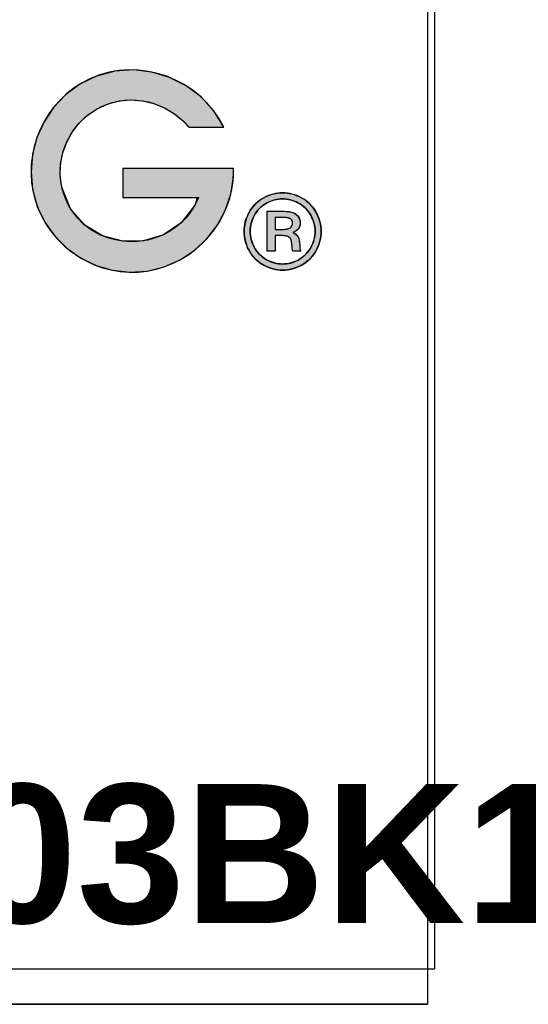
# Model space of a CAD drawing. Header units: inches. Extents: x 0 to 36.6, y -0.1 to 27.2.
# Tile 4 of 7: x 35.1 to 36.6, y -0.1 to 2.8. Entities that reach past the tile are written whole.
import ezdxf
from ezdxf import colors
from ezdxf.entities.mleader import LeaderData, LeaderLine
from ezdxf.math import Vec2, Vec3

# ---------------------------------------------------------------- set-up
doc = ezdxf.new("R2010")
doc.units = ezdxf.units.IN
doc.header["$MEASUREMENT"] = 0
doc.layers.add('Default', color=7, linetype='Continuous')
doc.layers.add('Layer_1', color=7, linetype='Continuous')

# ---------------------------------------------------------------- blocks, each defined once
blk = doc.blocks.new('_DOT')
at = {"color": 0}
blk.add_line((0, 0), (-1, 0), dxfattribs=at)
at = {"color": 0, "const_width": 0.333}
blk.add_lwpolyline([(-0.1665, 0, 1), (0.1665, 0, 1)], format="xyb", close=True, dxfattribs=at)
blk = doc.blocks.new('block_2')
at = {"layer": 'Default', "linetype": 'Continuous'}
blk.add_hatch(color=7, dxfattribs=at).paths.add_polyline_path([(1.056640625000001, 0.1190999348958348), (1.056640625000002, 0.1178501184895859), (1.056640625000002, 0.1145353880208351), (1.056640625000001, 0.1098078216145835), (1.056640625, 0.1043194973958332), (1.056640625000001, 0.0987224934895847), (1.056640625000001, 0.0936688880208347), (1.056640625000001, 0.0898107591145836), (1.056640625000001, 0.0878001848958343), (1.05812743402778, 0.0876532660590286), (1.065147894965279, 0.0876532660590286), (1.076408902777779, 0.0876532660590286), (1.090214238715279, 0.0876532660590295), (1.10486768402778, 0.0876532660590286), (1.118673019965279, 0.0876532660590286), (1.12993402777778, 0.0876532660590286), (1.136954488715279, 0.0876532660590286), (1.134680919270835, 0.0797674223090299), (1.119760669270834, 0.0604260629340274), (1.100666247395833, 0.0474846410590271), (1.079049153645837, 0.0408476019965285), (1.056560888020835, 0.0404193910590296), (1.034852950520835, 0.0461044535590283), (1.015576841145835, 0.0578072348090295), (1.000384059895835, 0.0754321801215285), (0.9909261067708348, 0.0988837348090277), (0.9891624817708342, 0.1114258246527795), (0.9895272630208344, 0.1238606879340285), (0.991890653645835, 0.1359598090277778), (0.9961228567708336, 0.147494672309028), (1.002094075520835, 0.1582367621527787), (1.009674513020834, 0.1679575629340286), (1.018734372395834, 0.1764285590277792), (1.029143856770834, 0.1834212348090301), (1.04088982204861, 0.1887377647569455), (1.05317654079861, 0.1919200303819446), (1.065609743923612, 0.1929747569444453), (1.077964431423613, 0.1920035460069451), (1.090015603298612, 0.1891079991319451), (1.101538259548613, 0.1843897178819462), (1.112307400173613, 0.1779503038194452), (1.122098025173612, 0.1698913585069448), (1.128146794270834, 0.1636691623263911), (1.130561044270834, 0.1636691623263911), (1.135193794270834, 0.1636691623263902), (1.141262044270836, 0.1636691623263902), (1.147982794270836, 0.1636691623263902), (1.154573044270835, 0.1636691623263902), (1.160249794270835, 0.1636691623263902), (1.164230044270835, 0.1636691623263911), (1.165730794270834, 0.1636691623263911), (1.154846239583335, 0.181251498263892), (1.141107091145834, 0.1961930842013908), (1.125038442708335, 0.2082848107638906), (1.107165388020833, 0.21731756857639), (1.088013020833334, 0.223082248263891), (1.068106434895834, 0.2253697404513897), (1.047970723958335, 0.2239709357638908), (1.028130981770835, 0.2186767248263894), (1.010259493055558, 0.2099786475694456), (0.9949627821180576, 0.1986641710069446), (0.9820243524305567, 0.1850080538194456), (0.9716329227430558, 0.1694366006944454), (0.9639772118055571, 0.1523761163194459), (0.9592459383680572, 0.1342529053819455), (0.9576278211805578, 0.115493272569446), (0.9593115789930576, 0.096523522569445), (0.9644251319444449, 0.0779277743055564), (0.9725727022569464, 0.0609363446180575), (0.9833690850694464, 0.0458355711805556), (0.9964454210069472, 0.0328621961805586), (1.011432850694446, 0.0222529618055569), (1.027962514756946, 0.0142446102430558), (1.045665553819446, 0.0090738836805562), (1.064173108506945, 0.0069775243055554), (1.083116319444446, 0.0081922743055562), (1.101434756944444, 0.0127238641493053), (1.118436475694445, 0.0202328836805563), (1.133821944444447, 0.0303944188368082), (1.147291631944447, 0.0428835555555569), (1.158546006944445, 0.0573753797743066), (1.167285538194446, 0.0735449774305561), (1.173210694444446, 0.0910674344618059), (1.176021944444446, 0.1096178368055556), (1.176215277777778, 0.1160304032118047), (1.17621527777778, 0.1162987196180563), (1.17621527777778, 0.1167291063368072), (1.176215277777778, 0.117256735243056), (1.176215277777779, 0.1178167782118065), (1.176215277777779, 0.1183444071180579), (1.176215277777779, 0.1187747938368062), (1.176215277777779, 0.1190431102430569), (1.175656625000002, 0.1190999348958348), (1.168011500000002, 0.1190999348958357), (1.153341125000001, 0.1190999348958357), (1.134125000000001, 0.1190999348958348), (1.112842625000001, 0.1190999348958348), (1.091973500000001, 0.1190999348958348), (1.073997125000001, 0.1190999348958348), (1.061393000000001, 0.1190999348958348)])
at = {"layer": 'Default', "color": 7, "linetype": 'Continuous'}
blk.add_lwpolyline([(1.056640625, 0.1190999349), (1.056640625, 0.1178501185), (1.056640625, 0.114535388), (1.056640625, 0.1098078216), (1.056640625, 0.1043194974), (1.056640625, 0.0987224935), (1.056640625, 0.093668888), (1.056640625, 0.0898107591), (1.056640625, 0.08780018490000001), (1.058127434, 0.08765326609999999), (1.065147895, 0.08765326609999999), (1.0764089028, 0.08765326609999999), (1.0902142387, 0.08765326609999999), (1.104867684, 0.08765326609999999), (1.11867302, 0.08765326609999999), (1.1299340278, 0.08765326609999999), (1.1369544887, 0.08765326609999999), (1.1346809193, 0.0797674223), (1.1197606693, 0.0604260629), (1.1006662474, 0.0474846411), (1.0790491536, 0.040847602), (1.056560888, 0.0404193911), (1.0348529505, 0.0461044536), (1.0155768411, 0.0578072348), (1.0003840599, 0.0754321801), (0.9909261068, 0.0988837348), (0.9891624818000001, 0.1114258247), (0.9895272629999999, 0.1238606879), (0.9918906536, 0.135959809), (0.9961228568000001, 0.1474946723), (1.0020940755, 0.1582367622), (1.009674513, 0.1679575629), (1.0187343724, 0.176428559), (1.0291438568, 0.1834212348), (1.040889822, 0.1887377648), (1.0531765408, 0.1919200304), (1.0656097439, 0.1929747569), (1.0779644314, 0.192003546), (1.0900156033, 0.1891079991), (1.1015382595, 0.1843897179), (1.1123074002, 0.1779503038), (1.1220980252, 0.1698913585), (1.1281467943, 0.1636691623), (1.1305610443, 0.1636691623), (1.1351937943, 0.1636691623), (1.1412620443, 0.1636691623), (1.1479827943, 0.1636691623), (1.1545730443, 0.1636691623), (1.1602497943, 0.1636691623), (1.1642300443, 0.1636691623), (1.1657307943, 0.1636691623), (1.1548462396, 0.1812514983), (1.1411070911, 0.1961930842), (1.1250384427, 0.2082848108), (1.107165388, 0.2173175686), (1.0880130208, 0.2230822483), (1.0681064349, 0.2253697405), (1.047970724, 0.2239709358), (1.0281309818, 0.2186767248), (1.0102594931, 0.2099786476), (0.9949627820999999, 0.198664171), (0.9820243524, 0.1850080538), (0.9716329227, 0.1694366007), (0.9639772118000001, 0.1523761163), (0.9592459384, 0.1342529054), (0.9576278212, 0.1154932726), (0.9593115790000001, 0.0965235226), (0.9644251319, 0.0779277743), (0.9725727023, 0.0609363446), (0.9833690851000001, 0.0458355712), (0.9964454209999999, 0.0328621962), (1.0114328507, 0.0222529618), (1.0279625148, 0.0142446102), (1.0456655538, 0.0090738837), (1.0641731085, 0.0069775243), (1.0831163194, 0.0081922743), (1.1014347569, 0.0127238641), (1.1184364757, 0.0202328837), (1.1338219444, 0.0303944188), (1.1472916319, 0.0428835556), (1.1585460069, 0.05737537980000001), (1.1672855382, 0.0735449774), (1.1732106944, 0.09106743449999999), (1.1760219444, 0.1096178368), (1.1762152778, 0.1160304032), (1.1762152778, 0.1162987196), (1.1762152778, 0.1167291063), (1.1762152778, 0.1172567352), (1.1762152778, 0.1178167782), (1.1762152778, 0.1183444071), (1.1762152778, 0.1187747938), (1.1762152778, 0.1190431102), (1.175656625, 0.1190999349), (1.1680115, 0.1190999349), (1.153341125, 0.1190999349), (1.134125, 0.1190999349), (1.112842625, 0.1190999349), (1.0919735, 0.1190999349), (1.073997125, 0.1190999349), (1.061393, 0.1190999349), (1.056640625, 0.1190999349)], close=True, dxfattribs=at)
for points, knots in [([(1.165730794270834, 0.1636691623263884), (1.139946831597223, 0.215983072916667), (1.075046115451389, 0.240152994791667), (1.021674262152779, 0.2160101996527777), (0.9721815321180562, 0.1936170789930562), (0.9463433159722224, 0.1358981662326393), (0.9623616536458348, 0.0839708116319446), (0.9781222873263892, 0.0328708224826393), (1.030232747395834, 0), (1.083116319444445, 0.0081922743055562), (1.135552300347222, 0.0163438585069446), (1.176215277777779, 0.0627170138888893), (1.176215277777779, 0.1159735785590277)], [0, 0, 0, 0, 0.25, 0.25, 0.25, 0.5, 0.5, 0.5, 0.75, 0.75, 0.75, 1, 1, 1, 1]), ([(1.138441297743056, 0.0876532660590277), (1.109971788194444, 0.0189208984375), (1.007703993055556, 0.025736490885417), (0.990926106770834, 0.0988837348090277), (0.982950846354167, 0.1336602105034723), (1.001112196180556, 0.1698404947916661), (1.032891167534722, 0.1853841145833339), (1.065782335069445, 0.2014634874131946), (1.104709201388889, 0.190958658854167), (1.127970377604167, 0.1636691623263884)], [0, 0, 0, 0, 0.3333333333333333, 0.3333333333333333, 0.3333333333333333, 0.6666666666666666, 0.6666666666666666, 0.6666666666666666, 1, 1, 1, 1])]:
    blk.add_open_spline(points, degree=3, knots=knots, dxfattribs=at)
for points in [[(1.127970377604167, 0.1636691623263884), (1.127970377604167, 0.1636691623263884), (1.165730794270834, 0.1636691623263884), (1.165730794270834, 0.1636691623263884)], [(1.056640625, 0.119099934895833), (1.056640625, 0.119099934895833), (1.056640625, 0.0876532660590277), (1.056640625, 0.0876532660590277)], [(1.176215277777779, 0.119099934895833), (1.176215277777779, 0.119099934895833), (1.056640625, 0.119099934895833), (1.056640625, 0.119099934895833)], [(1.176215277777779, 0.1159735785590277), (1.176215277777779, 0.1159735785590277), (1.176215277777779, 0.119099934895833), (1.176215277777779, 0.119099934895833)], [(1.056640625, 0.0876532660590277), (1.056640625, 0.0876532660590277), (1.138441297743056, 0.0876532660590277), (1.138441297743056, 0.0876532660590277)]]:
    blk.add_open_spline(points, degree=3, dxfattribs=at)
blk = doc.blocks.new('block_5')
at = {"layer": 'Layer_1', "linetype": 'Continuous'}
h = blk.add_hatch(color=7, dxfattribs=at)
h.paths.add_polyline_path([(0.0415445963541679, 0.0836181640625), (0.0390655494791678, 0.0835405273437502), (0.0365985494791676, 0.0833076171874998), (0.0341427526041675, 0.0829194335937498), (0.031697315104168, 0.0823759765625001), (0.0292613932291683, 0.0816772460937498), (0.0268341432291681, 0.080823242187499), (0.0244147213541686, 0.0798139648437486), (0.0220022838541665, 0.0786494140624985), (0.0196351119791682, 0.0773327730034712), (0.0173912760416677, 0.0758804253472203), (0.0152711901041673, 0.0742942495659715), (0.013275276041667, 0.0725741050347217), (0.0114039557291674, 0.0707198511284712), (0.0096576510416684, 0.0687313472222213), (0.008036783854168, 0.0666084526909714), (0.0065417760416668, 0.0643510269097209), (0.0051750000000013, 0.0619643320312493), (0.003962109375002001, 0.0595281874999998), (0.0029109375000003, 0.0570688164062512), (0.0020214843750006, 0.0545859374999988), (0.0012937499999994, 0.0520792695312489), (0.0007277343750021, 0.0495485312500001), (0.0003234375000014, 0.0469934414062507), (8.0859375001e-05, 0.0444137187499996), (9e-16, 0.04180908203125), (7.91250000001e-05, 0.0392332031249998), (0.0003165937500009, 0.0366813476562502), (0.0007125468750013, 0.0341535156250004), (0.0012671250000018, 0.0316497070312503), (0.0019804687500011, 0.0291699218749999), (0.0028527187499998, 0.0267141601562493), (0.0038840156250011, 0.0242824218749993), (0.0050745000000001, 0.0218747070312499), (0.0064112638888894, 0.0195136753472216), (0.0078761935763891, 0.0172730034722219), (0.0094704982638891, 0.015158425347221), (0.0111937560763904, 0.0131700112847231), (0.0130455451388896, 0.0113078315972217), (0.0150254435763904, 0.0095719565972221), (0.0171330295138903, 0.0079624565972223), (0.0193678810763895, 0.0064794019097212), (0.0217254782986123, 0.0051247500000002), (0.0241327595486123, 0.0039230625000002), (0.0265636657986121, 0.002881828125), (0.0290183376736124, 0.0020009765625), (0.0314969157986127, 0.0012804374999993), (0.0339995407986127, 0.000720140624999), (0.0365263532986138, 0.0003200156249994), (0.039077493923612, 7.99921874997e-05), (0.0416531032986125, 0), (0.0442011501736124, 7.99921874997e-05), (0.0467281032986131, 0.0003200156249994), (0.04923396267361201, 0.000720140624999), (0.0517187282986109, 0.0012804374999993), (0.0541824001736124, 0.0020009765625), (0.0566249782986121, 0.002881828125), (0.0590464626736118, 0.0039230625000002), (0.0614468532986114, 0.0051247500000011), (0.0638057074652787, 0.0064794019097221), (0.06604437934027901, 0.0079624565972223), (0.0681553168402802, 0.0095719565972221), (0.0701385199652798, 0.0113078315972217), (0.0719939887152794, 0.0131700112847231), (0.0737217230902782, 0.0151584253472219), (0.07532172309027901, 0.0172730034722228), (0.0767939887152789, 0.0195136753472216), (0.0781336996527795, 0.0218747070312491), (0.0793171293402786, 0.0242824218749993), (0.0803441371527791, 0.0267141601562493), (0.0812143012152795, 0.0291699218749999), (0.0819271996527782, 0.0316497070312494), (0.0824824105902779, 0.0341535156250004), (0.0828795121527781, 0.0366813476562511), (0.0831180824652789, 0.0392332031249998), (0.0831976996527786, 0.04180908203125), (0.0831163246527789, 0.0444137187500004), (0.0828724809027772, 0.0469934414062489), (0.0824665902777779, 0.0495485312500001), (0.08189907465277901, 0.0520792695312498), (0.0811703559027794, 0.0545859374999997), (0.080280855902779, 0.0570688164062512), (0.0792309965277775, 0.0595281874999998), (0.0780211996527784, 0.0619643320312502), (0.0766589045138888, 0.0643510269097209), (0.07516720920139, 0.0666084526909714), (0.0735480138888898, 0.0687313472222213), (0.0718014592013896, 0.0707198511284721), (0.06992768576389, 0.0725741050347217), (0.0679268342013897, 0.0742942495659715), (0.0657990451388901, 0.0758804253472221), (0.0635444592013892, 0.0773327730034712), (0.061171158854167, 0.0786494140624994), (0.0587629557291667, 0.0798139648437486), (0.0563418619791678, 0.080823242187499), (0.0539078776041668, 0.0816772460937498), (0.0514610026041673, 0.0823759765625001), (0.0490012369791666, 0.0829194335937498), (0.0465285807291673, 0.0833076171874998), (0.0440430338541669, 0.0835405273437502)])
h.paths.add_polyline_path([(0.0415445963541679, 0.0770602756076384), (0.0394415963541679, 0.0769943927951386), (0.0373510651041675, 0.0767968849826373), (0.0352725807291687, 0.0764679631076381), (0.0332057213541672, 0.0760078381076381), (0.0311500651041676, 0.0754167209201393), (0.0291051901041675, 0.0746948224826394), (0.0270706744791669, 0.0738423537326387), (0.0250460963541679, 0.0728595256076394), (0.0230556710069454, 0.07174705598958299), (0.0211671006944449, 0.0705188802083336), (0.019384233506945, 0.0691775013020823), (0.0177072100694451, 0.0677228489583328), (0.016136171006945, 0.0661548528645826), (0.0146712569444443, 0.0644734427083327), (0.0133126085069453, 0.0626785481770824), (0.0120603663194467, 0.060770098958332), (0.0109131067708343, 0.0587533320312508), (0.0098896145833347, 0.0566972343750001), (0.009003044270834, 0.0546231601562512), (0.0082532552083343, 0.0525312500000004), (0.0076401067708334, 0.0504216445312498), (0.0071634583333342, 0.0482944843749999), (0.0068231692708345, 0.0461499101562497), (0.0066190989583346, 0.0439880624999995), (0.0065511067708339, 0.04180908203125), (0.0066184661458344, 0.0396569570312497), (0.0068204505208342, 0.0375219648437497), (0.0071569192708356, 0.0354042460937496), (0.0076277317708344, 0.033303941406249), (0.0082327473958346, 0.0312211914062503), (0.0089718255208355, 0.0291561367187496), (0.0098448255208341, 0.0271089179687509), (0.0108516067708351, 0.0250796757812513), (0.0119887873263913, 0.0230869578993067), (0.0132336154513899, 0.0211966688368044), (0.0145829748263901, 0.0194144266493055), (0.0160370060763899, 0.0177400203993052), (0.0175958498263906, 0.0161732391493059), (0.0192596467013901, 0.0147138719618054), (0.0210285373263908, 0.013361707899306), (0.0229026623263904, 0.0121165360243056), (0.0248789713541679, 0.0109796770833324), (0.0268965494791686, 0.0099709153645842), (0.0289328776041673, 0.0090964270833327), (0.0309879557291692, 0.0083562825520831), (0.0330617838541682, 0.0077505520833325), (0.0351543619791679, 0.0072793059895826), (0.0372656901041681, 0.0069426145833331), (0.0393957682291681, 0.006740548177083), (0.0415445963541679, 0.006673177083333), (0.0437161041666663, 0.006740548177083), (0.0458654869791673, 0.0069426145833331), (0.0479928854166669, 0.0072793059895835), (0.0500984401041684, 0.0077505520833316), (0.0521822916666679, 0.0083562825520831), (0.0542445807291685, 0.0090964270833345), (0.0562854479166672, 0.0099709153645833), (0.0583050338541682, 0.0109796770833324), (0.0602817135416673, 0.0121165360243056), (0.0621569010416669, 0.013361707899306), (0.0639273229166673, 0.0147138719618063), (0.0655926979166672, 0.0161732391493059), (0.0671527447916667, 0.0177400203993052), (0.0686071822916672, 0.0194144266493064), (0.0699557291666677, 0.0211966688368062), (0.0711981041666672, 0.0230869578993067), (0.0723340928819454, 0.0250796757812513), (0.0733448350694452, 0.0271089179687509), (0.0742208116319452, 0.0291561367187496), (0.0749620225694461, 0.0312211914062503), (0.0755684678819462, 0.0333039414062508), (0.0760401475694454, 0.0354042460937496), (0.0763770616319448, 0.0375219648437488), (0.0765792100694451, 0.0396569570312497), (0.0766465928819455, 0.04180908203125), (0.0765780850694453, 0.0439880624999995), (0.0763727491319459, 0.0461499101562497), (0.0760308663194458, 0.0482944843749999), (0.0755527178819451, 0.0504216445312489), (0.0749385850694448, 0.0525312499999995), (0.0741887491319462, 0.0546231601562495), (0.0733034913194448, 0.0566972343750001), (0.0722830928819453, 0.0587533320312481), (0.0711343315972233, 0.0607700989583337), (0.0698784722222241, 0.0626785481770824), (0.0685171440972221, 0.0644734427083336), (0.0670503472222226, 0.0661548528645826), (0.0654780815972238, 0.0677228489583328), (0.0638003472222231, 0.0691775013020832), (0.062017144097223, 0.0705188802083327), (0.0601284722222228, 0.0717470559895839), (0.0581378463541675, 0.0728595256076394), (0.0561104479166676, 0.0738423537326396), (0.0540699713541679, 0.0746948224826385), (0.0520162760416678, 0.0754167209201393), (0.0499492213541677, 0.0760078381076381), (0.0478686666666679, 0.0764679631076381), (0.0457744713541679, 0.07679688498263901), (0.0436664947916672, 0.0769943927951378)])
h = blk.add_hatch(color=7, dxfattribs=at)
h.paths.add_polyline_path([(0.0249972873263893, 0.0637139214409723), (0.0249972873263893, 0.06001476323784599), (0.0249972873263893, 0.0509350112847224), (0.0249972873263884, 0.0395012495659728), (0.0249972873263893, 0.028740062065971), (0.0249972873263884, 0.0216780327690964), (0.0251506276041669, 0.020467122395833), (0.0264116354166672, 0.020467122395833), (0.0284598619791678, 0.020467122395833), (0.030704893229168, 0.020467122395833), (0.0325563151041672, 0.0204671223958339), (0.0334237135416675, 0.020467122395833), (0.0334337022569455, 0.0216265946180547), (0.0334337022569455, 0.0249995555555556), (0.0334337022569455, 0.029423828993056), (0.0334337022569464, 0.033716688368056), (0.0334337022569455, 0.0366954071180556), (0.0334934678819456, 0.0373670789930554), (0.0342704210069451, 0.0373670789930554), (0.0356300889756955, 0.0373670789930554), (0.0371690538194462, 0.0373670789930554), (0.0384838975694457, 0.0373670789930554), (0.039171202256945, 0.0373670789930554), (0.0407800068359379, 0.0373475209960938), (0.0426079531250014, 0.0372647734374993), (0.0442047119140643, 0.0371170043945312), (0.0455707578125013, 0.0369039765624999), (0.0467065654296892, 0.0366254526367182), (0.0476064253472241, 0.0362812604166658), (0.0483441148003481, 0.0358729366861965), (0.0489985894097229, 0.0354010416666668), (0.0495707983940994, 0.0348653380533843), (0.050061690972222, 0.0342655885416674), (0.0504722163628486, 0.033601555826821), (0.0508097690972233, 0.0328301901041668), (0.0510962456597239, 0.0318218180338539), (0.0513342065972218, 0.030568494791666), (0.0515246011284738, 0.0290711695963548), (0.0516683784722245, 0.0273307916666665), (0.0517582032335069, 0.0254560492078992), (0.0517969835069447, 0.0243768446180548), (0.0518995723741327, 0.0233712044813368), (0.0520664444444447, 0.0224388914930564), (0.0522980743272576, 0.0215796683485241), (0.0525949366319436, 0.0207932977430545), (0.052984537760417, 0.020467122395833), (0.054364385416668, 0.020467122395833), (0.056467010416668, 0.020467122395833), (0.0587010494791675, 0.020467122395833), (0.0604751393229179, 0.020467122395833), (0.0611979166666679, 0.020467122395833), (0.0609707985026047, 0.0210109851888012), (0.0607731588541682, 0.0215221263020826), (0.0606054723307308, 0.0220007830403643), (0.0604682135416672, 0.0224471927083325), (0.060361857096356, 0.0228615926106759), (0.0602790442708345, 0.0232562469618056), (0.0602081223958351, 0.0237338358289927), (0.0601542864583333, 0.0243168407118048), (0.0601165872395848, 0.0250043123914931), (0.0600940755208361, 0.0257953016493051), (0.0600858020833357, 0.0266888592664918), (0.0600075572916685, 0.0286453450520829), (0.0598117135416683, 0.0305533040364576), (0.0595034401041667, 0.032276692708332), (0.0590846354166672, 0.0338155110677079), (0.0585571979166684, 0.0351697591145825), (0.0579201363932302, 0.0363439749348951), (0.0571666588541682, 0.0373970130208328), (0.0563004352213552, 0.0383465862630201), (0.0553219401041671, 0.0391922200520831), (0.0542316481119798, 0.0399334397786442), (0.053030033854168, 0.0405697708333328), (0.0538598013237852, 0.0411244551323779), (0.0551591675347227, 0.0417419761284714), (0.0563134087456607, 0.0424355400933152), (0.057323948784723, 0.0432049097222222), (0.0581922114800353, 0.0440498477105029), (0.0589167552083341, 0.0449699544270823), (0.0595013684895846, 0.0459606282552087), (0.0599632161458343, 0.0470198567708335), (0.0603032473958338, 0.0481476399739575), (0.0605224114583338, 0.0493439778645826), (0.0606216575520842, 0.0506088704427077), (0.0605485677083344, 0.0525261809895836), (0.0601302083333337, 0.0546037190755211), (0.0593532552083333, 0.0565090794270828), (0.0582177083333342, 0.0582417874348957), (0.0567235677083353, 0.0598013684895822), (0.0549228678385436, 0.0611478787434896), (0.0531754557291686, 0.0620047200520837), (0.051061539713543, 0.0626878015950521), (0.0485811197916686, 0.0631973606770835), (0.0457341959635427, 0.063533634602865), (0.0425207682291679, 0.0636968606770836), (0.0405275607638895, 0.0637139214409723), (0.0379184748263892, 0.0637139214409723), (0.0339427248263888, 0.0637139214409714), (0.0297184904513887, 0.0637139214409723), (0.0263639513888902, 0.0637139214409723)])
h.paths.add_polyline_path([(0.0334337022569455, 0.0440334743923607), (0.0335348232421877, 0.0440334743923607), (0.0338183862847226, 0.0440334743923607), (0.0342546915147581, 0.0440334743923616), (0.0348140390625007, 0.0440334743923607), (0.0354667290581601, 0.0440334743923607), (0.0361830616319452, 0.0440334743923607), (0.0369333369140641, 0.0440334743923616), (0.0376878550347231, 0.0440334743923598), (0.0384169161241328, 0.0440334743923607), (0.0390908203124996, 0.0440334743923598), (0.03967986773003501, 0.0440334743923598), (0.0401543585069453, 0.0440334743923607), (0.0404845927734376, 0.0440334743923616), (0.0406408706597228, 0.0440334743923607), (0.0413142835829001, 0.04403810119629), (0.0422094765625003, 0.0440601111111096), (0.0430630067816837, 0.0441002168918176), (0.0438747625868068, 0.0441583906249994), (0.0446446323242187, 0.0442346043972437), (0.0453725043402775, 0.0443288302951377), (0.0460582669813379, 0.044441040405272), (0.0467018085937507, 0.0445712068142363), (0.0473030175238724, 0.0447193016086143), (0.0478617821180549, 0.0448852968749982), (0.0483779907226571, 0.0450691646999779), (0.0488515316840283, 0.0452708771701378), (0.0492822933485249, 0.0454904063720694), (0.0496701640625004, 0.0457277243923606), (0.0500156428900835, 0.0459822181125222), (0.0503330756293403, 0.0462491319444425), (0.0506272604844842, 0.0465274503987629), (0.0508981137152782, 0.0468172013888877), (0.0511455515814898, 0.0471184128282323), (0.05136949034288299, 0.0474311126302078), (0.0515698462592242, 0.0477553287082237), (0.0517465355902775, 0.0480910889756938), (0.0518994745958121, 0.0484384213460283), (0.05202857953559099, 0.0487973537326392), (0.0521337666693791, 0.0491679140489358), (0.0522149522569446, 0.049550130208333), (0.0522720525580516, 0.0499440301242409), (0.0523049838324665, 0.0503496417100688), (0.0523136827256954, 0.0507665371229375), (0.0522993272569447, 0.0511783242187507), (0.0522626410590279, 0.0515771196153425), (0.0522036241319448, 0.0519628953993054), (0.0521222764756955, 0.0523356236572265), (0.05201859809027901, 0.0526952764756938), (0.0518925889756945, 0.0530418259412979), (0.0517442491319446, 0.053375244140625), (0.0515735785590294, 0.0536955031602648), (0.0513805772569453, 0.0540025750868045), (0.051165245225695, 0.0542964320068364), (0.0509275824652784, 0.0545770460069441), (0.0506675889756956, 0.0548443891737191), (0.0503852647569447, 0.0550984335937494), (0.0500806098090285, 0.0553391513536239), (0.049743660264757, 0.0555677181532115), (0.0493575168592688, 0.0557800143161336), (0.0489218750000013, 0.0559756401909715), (0.0484367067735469, 0.0561546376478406), (0.0479019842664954, 0.0563170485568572), (0.0473176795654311, 0.0564629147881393), (0.0466837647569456, 0.0565922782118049), (0.0460002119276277, 0.0567051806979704), (0.0452669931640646, 0.0568016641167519), (0.0444840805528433, 0.0568817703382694), (0.0436514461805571, 0.0569455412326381), (0.0427690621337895, 0.0569930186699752), (0.0418369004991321, 0.0570242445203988), (0.0408549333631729, 0.0570392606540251), (0.0403862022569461, 0.0570407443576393), (0.0401838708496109, 0.0570407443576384), (0.0398213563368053, 0.0570407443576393), (0.0393274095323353, 0.0570407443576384), (0.0387307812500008, 0.0570407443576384), (0.0380602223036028, 0.0570407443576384), (0.0373444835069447, 0.0570407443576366), (0.0366123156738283, 0.0570407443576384), (0.03589246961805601, 0.0570407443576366), (0.0352136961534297, 0.0570407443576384), (0.0346047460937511, 0.0570407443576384), (0.0340943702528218, 0.0570407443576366), (0.0337113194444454, 0.0570407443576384), (0.0334843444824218, 0.0570407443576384), (0.0334337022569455, 0.0570253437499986), (0.0334337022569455, 0.0567436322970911), (0.0334337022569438, 0.0561483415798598), (0.0334337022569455, 0.05529300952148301), (0.0334337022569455, 0.054231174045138), (0.0334337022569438, 0.0530163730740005), (0.0334337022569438, 0.0517021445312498), (0.0334337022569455, 0.0503420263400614), (0.0334337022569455, 0.04898955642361), (0.0334337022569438, 0.0476982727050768), (0.0334337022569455, 0.0465217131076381), (0.0334337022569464, 0.0455134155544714), (0.0334337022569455, 0.0447269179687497), (0.0334337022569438, 0.044215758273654)])
at = {"layer": 'Layer_1', "color": 7, "linetype": 'Continuous'}
for points in [[(0.0415445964, 0.0836181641), (0.04404303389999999, 0.0835405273), (0.0465285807, 0.0833076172), (0.049001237, 0.08291943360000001), (0.0514610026, 0.0823759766), (0.0539078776, 0.0816772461), (0.056341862, 0.08082324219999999), (0.0587629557, 0.0798139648), (0.06117115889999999, 0.0786494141), (0.0635444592, 0.077332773), (0.0657990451, 0.0758804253), (0.0679268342, 0.0742942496), (0.0699276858, 0.072574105), (0.0718014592, 0.07071985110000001), (0.0735480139, 0.0687313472), (0.0751672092, 0.0666084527), (0.0766589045, 0.06435102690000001), (0.0780211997, 0.061964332), (0.0792309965, 0.0595281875), (0.0802808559, 0.0570688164), (0.0811703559, 0.0545859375), (0.08189907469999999, 0.0520792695), (0.0824665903, 0.0495485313), (0.0828724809, 0.0469934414), (0.0831163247, 0.0444137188), (0.0831976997, 0.041809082), (0.0831180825, 0.0392332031), (0.08287951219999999, 0.0366813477), (0.0824824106, 0.0341535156), (0.0819271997, 0.031649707), (0.0812143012, 0.0291699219), (0.0803441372, 0.0267141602), (0.0793171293, 0.0242824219), (0.0781336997, 0.021874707), (0.0767939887, 0.0195136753), (0.0753217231, 0.0172730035), (0.0737217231, 0.0151584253), (0.0719939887, 0.0131700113), (0.07013852, 0.0113078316), (0.06815531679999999, 0.0095719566), (0.0660443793, 0.0079624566), (0.0638057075, 0.006479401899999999), (0.0614468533, 0.00512475), (0.0590464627, 0.0039230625), (0.0566249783, 0.0028818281), (0.05418240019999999, 0.0020009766), (0.0517187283, 0.0012804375), (0.04923396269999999, 0.0007201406), (0.0467281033, 0.0003200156), (0.0442011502, 7.99922e-05), (0.0416531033, 0), (0.0390774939, 7.99922e-05), (0.0365263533, 0.0003200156), (0.0339995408, 0.0007201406), (0.0314969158, 0.0012804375), (0.0290183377, 0.0020009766), (0.0265636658, 0.0028818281), (0.0241327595, 0.0039230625), (0.0217254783, 0.00512475), (0.0193678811, 0.006479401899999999), (0.0171330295, 0.0079624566), (0.0150254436, 0.0095719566), (0.0130455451, 0.0113078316), (0.0111937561, 0.0131700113), (0.0094704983, 0.0151584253), (0.0078761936, 0.0172730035), (0.0064112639, 0.0195136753), (0.0050745, 0.021874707), (0.0038840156, 0.0242824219), (0.0028527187, 0.0267141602), (0.0019804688, 0.0291699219), (0.001267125, 0.031649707), (0.0007125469, 0.0341535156), (0.0003165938, 0.0366813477), (7.9125e-05, 0.0392332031), (0, 0.041809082), (8.08594e-05, 0.0444137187), (0.0003234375, 0.0469934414), (0.0007277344, 0.0495485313), (0.00129375, 0.0520792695), (0.0020214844, 0.0545859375), (0.0029109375, 0.0570688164), (0.0039621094, 0.0595281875), (0.005175, 0.061964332), (0.006541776, 0.06435102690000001), (0.0080367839, 0.0666084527), (0.009657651, 0.0687313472), (0.0114039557, 0.07071985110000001), (0.013275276, 0.072574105), (0.0152711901, 0.0742942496), (0.017391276, 0.0758804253), (0.019635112, 0.077332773), (0.0220022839, 0.0786494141), (0.0244147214, 0.0798139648), (0.0268341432, 0.08082324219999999), (0.0292613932, 0.0816772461), (0.0316973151, 0.0823759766), (0.0341427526, 0.08291943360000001), (0.0365985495, 0.0833076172), (0.0390655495, 0.0835405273), (0.0415445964, 0.0836181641)], [(0.0415445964, 0.07706027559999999), (0.0394415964, 0.0769943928), (0.0373510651, 0.076796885), (0.0352725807, 0.0764679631), (0.0332057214, 0.0760078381), (0.0311500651, 0.0754167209), (0.0291051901, 0.0746948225), (0.0270706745, 0.0738423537), (0.0250460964, 0.0728595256), (0.023055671, 0.07174705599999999), (0.0211671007, 0.0705188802), (0.0193842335, 0.0691775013), (0.0177072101, 0.067722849), (0.016136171, 0.0661548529), (0.0146712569, 0.0644734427), (0.0133126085, 0.0626785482), (0.0120603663, 0.060770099), (0.0109131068, 0.05875333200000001), (0.009889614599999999, 0.0566972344), (0.0090030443, 0.05462316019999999), (0.0082532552, 0.05253125), (0.0076401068, 0.0504216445), (0.0071634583, 0.0482944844), (0.0068231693, 0.0461499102), (0.006619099, 0.0439880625), (0.0065511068, 0.041809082), (0.0066184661, 0.039656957), (0.0068204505, 0.0375219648), (0.007156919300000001, 0.0354042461), (0.007627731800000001, 0.0333039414), (0.0082327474, 0.0312211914), (0.0089718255, 0.0291561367), (0.009844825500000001, 0.027108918), (0.0108516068, 0.0250796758), (0.0119887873, 0.0230869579), (0.0132336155, 0.0211966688), (0.0145829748, 0.0194144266), (0.0160370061, 0.0177400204), (0.0175958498, 0.0161732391), (0.0192596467, 0.014713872), (0.0210285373, 0.0133617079), (0.0229026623, 0.012116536), (0.0248789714, 0.0109796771), (0.0268965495, 0.0099709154), (0.0289328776, 0.0090964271), (0.0309879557, 0.0083562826), (0.0330617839, 0.0077505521), (0.035154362, 0.007279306), (0.0372656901, 0.0069426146), (0.0393957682, 0.0067405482), (0.0415445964, 0.006673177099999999), (0.0437161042, 0.0067405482), (0.045865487, 0.0069426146), (0.0479928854, 0.007279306), (0.0500984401, 0.0077505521), (0.0521822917, 0.0083562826), (0.0542445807, 0.0090964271), (0.0562854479, 0.0099709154), (0.0583050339, 0.0109796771), (0.06028171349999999, 0.012116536), (0.06215690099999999, 0.0133617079), (0.0639273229, 0.014713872), (0.0655926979, 0.0161732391), (0.06715274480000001, 0.0177400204), (0.0686071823, 0.0194144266), (0.0699557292, 0.0211966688), (0.0711981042, 0.0230869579), (0.0723340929, 0.0250796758), (0.07334483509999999, 0.027108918), (0.0742208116, 0.0291561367), (0.0749620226, 0.0312211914), (0.0755684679, 0.0333039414), (0.0760401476, 0.0354042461), (0.0763770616, 0.0375219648), (0.0765792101, 0.039656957), (0.0766465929, 0.041809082), (0.0765780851, 0.0439880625), (0.0763727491, 0.0461499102), (0.0760308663, 0.0482944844), (0.0755527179, 0.0504216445), (0.0749385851, 0.05253125), (0.0741887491, 0.05462316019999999), (0.0733034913, 0.0566972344), (0.0722830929, 0.05875333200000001), (0.0711343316, 0.060770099), (0.0698784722, 0.0626785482), (0.0685171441, 0.0644734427), (0.0670503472, 0.0661548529), (0.0654780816, 0.067722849), (0.0638003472, 0.0691775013), (0.0620171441, 0.0705188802), (0.0601284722, 0.07174705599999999), (0.0581378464, 0.0728595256), (0.0561104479, 0.0738423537), (0.0540699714, 0.0746948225), (0.05201627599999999, 0.0754167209), (0.04994922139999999, 0.0760078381), (0.0478686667, 0.0764679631), (0.0457744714, 0.076796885), (0.0436664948, 0.0769943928), (0.0415445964, 0.07706027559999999)], [(0.0249972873, 0.0637139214), (0.0263639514, 0.0637139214), (0.0297184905, 0.0637139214), (0.0339427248, 0.0637139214), (0.0379184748, 0.0637139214), (0.0405275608, 0.0637139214), (0.0425207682, 0.0636968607), (0.045734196, 0.0635336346), (0.0485811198, 0.0631973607), (0.0510615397, 0.0626878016), (0.05317545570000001, 0.0620047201), (0.0549228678, 0.0611478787), (0.0567235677, 0.05980136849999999), (0.0582177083, 0.0582417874), (0.0593532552, 0.0565090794), (0.0601302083, 0.0546037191), (0.06054856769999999, 0.052526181), (0.0606216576, 0.0506088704), (0.0605224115, 0.0493439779), (0.0603032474, 0.04814764), (0.0599632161, 0.0470198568), (0.0595013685, 0.0459606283), (0.0589167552, 0.0449699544), (0.0581922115, 0.0440498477), (0.0573239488, 0.0432049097), (0.0563134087, 0.0424355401), (0.0551591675, 0.0417419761), (0.0538598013, 0.0411244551), (0.0530300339, 0.0405697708), (0.05423164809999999, 0.0399334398), (0.05532194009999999, 0.0391922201), (0.0563004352, 0.0383465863), (0.05716665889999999, 0.037397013), (0.0579201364, 0.0363439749), (0.0585571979, 0.0351697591), (0.0590846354, 0.0338155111), (0.0595034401, 0.0322766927), (0.0598117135, 0.030553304), (0.06000755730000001, 0.0286453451), (0.0600858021, 0.0266888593), (0.0600940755, 0.0257953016), (0.06011658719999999, 0.0250043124), (0.0601542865, 0.0243168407), (0.0602081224, 0.0237338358), (0.06027904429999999, 0.023256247), (0.0603618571, 0.0228615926), (0.0604682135, 0.0224471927), (0.0606054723, 0.022000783), (0.0607731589, 0.0215221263), (0.0609707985, 0.0210109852), (0.0611979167, 0.0204671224), (0.06047513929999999, 0.0204671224), (0.0587010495, 0.0204671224), (0.0564670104, 0.0204671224), (0.0543643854, 0.0204671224), (0.0529845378, 0.0204671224), (0.0525949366, 0.0207932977), (0.0522980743, 0.0215796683), (0.0520664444, 0.0224388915), (0.0518995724, 0.0233712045), (0.0517969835, 0.0243768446), (0.05175820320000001, 0.0254560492), (0.05166837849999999, 0.0273307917), (0.0515246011, 0.0290711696), (0.0513342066, 0.0305684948), (0.0510962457, 0.03182181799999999), (0.0508097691, 0.0328301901), (0.0504722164, 0.0336015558), (0.050061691, 0.0342655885), (0.0495707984, 0.0348653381), (0.04899858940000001, 0.0354010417), (0.0483441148, 0.0358729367), (0.0476064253, 0.0362812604), (0.0467065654, 0.0366254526), (0.0455707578, 0.0369039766), (0.04420471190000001, 0.0371170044), (0.0426079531, 0.0372647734), (0.0407800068, 0.037347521), (0.0391712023, 0.037367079), (0.0384838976, 0.037367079), (0.0371690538, 0.037367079), (0.035630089, 0.037367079), (0.034270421, 0.037367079), (0.0334934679, 0.037367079), (0.0334337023, 0.0366954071), (0.0334337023, 0.0337166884), (0.0334337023, 0.029423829), (0.0334337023, 0.0249995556), (0.0334337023, 0.0216265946), (0.0334237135, 0.0204671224), (0.0325563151, 0.0204671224), (0.0307048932, 0.0204671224), (0.028459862, 0.0204671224), (0.0264116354, 0.0204671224), (0.0251506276, 0.0204671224), (0.0249972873, 0.0216780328), (0.0249972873, 0.0287400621), (0.0249972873, 0.0395012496), (0.0249972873, 0.0509350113), (0.0249972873, 0.0600147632), (0.0249972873, 0.0637139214)], [(0.0334337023, 0.0440334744), (0.0335348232, 0.0440334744), (0.0338183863, 0.0440334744), (0.0342546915, 0.0440334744), (0.0348140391, 0.0440334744), (0.0354667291, 0.0440334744), (0.0361830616, 0.0440334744), (0.0369333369, 0.0440334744), (0.037687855, 0.0440334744), (0.0384169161, 0.0440334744), (0.0390908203, 0.0440334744), (0.0396798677, 0.0440334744), (0.0401543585, 0.0440334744), (0.0404845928, 0.0440334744), (0.0406408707, 0.0440334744), (0.0413142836, 0.0440381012), (0.0422094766, 0.0440601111), (0.0430630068, 0.0441002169), (0.0438747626, 0.04415839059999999), (0.04464463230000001, 0.0442346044), (0.0453725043, 0.0443288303), (0.046058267, 0.0444410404), (0.04670180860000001, 0.0445712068), (0.0473030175, 0.0447193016), (0.0478617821, 0.0448852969), (0.04837799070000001, 0.0450691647), (0.0488515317, 0.0452708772), (0.0492822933, 0.0454904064), (0.0496701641, 0.0457277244), (0.0500156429, 0.04598221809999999), (0.0503330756, 0.0462491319), (0.0506272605, 0.0465274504), (0.0508981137, 0.04681720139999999), (0.0511455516, 0.0471184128), (0.0513694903, 0.0474311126), (0.0515698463, 0.0477553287), (0.0517465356, 0.048091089), (0.0518994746, 0.0484384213), (0.05202857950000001, 0.0487973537), (0.0521337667, 0.04916791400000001), (0.05221495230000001, 0.04955013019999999), (0.0522720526, 0.04994403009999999), (0.0523049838, 0.0503496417), (0.0523136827, 0.0507665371), (0.0522993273, 0.0511783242), (0.0522626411, 0.0515771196), (0.0522036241, 0.0519628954), (0.0521222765, 0.0523356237), (0.05201859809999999, 0.05269527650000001), (0.051892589, 0.0530418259), (0.0517442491, 0.0533752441), (0.0515735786, 0.0536955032), (0.05138057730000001, 0.0540025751), (0.05116524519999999, 0.054296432), (0.0509275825, 0.054577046), (0.05066758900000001, 0.0548443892), (0.0503852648, 0.0550984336), (0.0500806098, 0.05533915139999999), (0.04974366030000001, 0.0555677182), (0.0493575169, 0.0557800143), (0.048921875, 0.0559756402), (0.0484367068, 0.05615463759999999), (0.0479019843, 0.0563170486), (0.0473176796, 0.05646291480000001), (0.04668376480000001, 0.05659227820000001), (0.0460002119, 0.0567051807), (0.0452669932, 0.0568016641), (0.0444840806, 0.0568817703), (0.0436514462, 0.0569455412), (0.0427690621, 0.0569930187), (0.0418369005, 0.0570242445), (0.0408549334, 0.0570392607), (0.0403862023, 0.0570407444), (0.0401838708, 0.0570407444), (0.0398213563, 0.0570407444), (0.0393274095, 0.0570407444), (0.0387307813, 0.0570407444), (0.0380602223, 0.0570407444), (0.0373444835, 0.0570407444), (0.03661231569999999, 0.0570407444), (0.0358924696, 0.0570407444), (0.0352136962, 0.0570407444), (0.0346047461, 0.0570407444), (0.0340943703, 0.0570407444), (0.0337113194, 0.0570407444), (0.0334843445, 0.0570407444), (0.0334337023, 0.0570253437), (0.0334337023, 0.05674363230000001), (0.0334337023, 0.0561483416), (0.0334337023, 0.0552930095), (0.0334337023, 0.05423117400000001), (0.0334337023, 0.05301637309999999), (0.0334337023, 0.05170214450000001), (0.0334337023, 0.0503420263), (0.0334337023, 0.0489895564), (0.0334337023, 0.0476982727), (0.0334337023, 0.04652171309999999), (0.0334337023, 0.0455134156), (0.0334337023, 0.044726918), (0.0334337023, 0.0442157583), (0.0334337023, 0.0440334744)]]:
    blk.add_lwpolyline(points, close=True, dxfattribs=at)
for points, knots in [([(0.041544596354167, 0.0836181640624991), (0.048502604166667, 0.0836181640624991), (0.0553114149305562, 0.0818210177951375), (0.061971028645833, 0.0782267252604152), (0.0686442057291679, 0.0746256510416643), (0.0738525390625, 0.0694783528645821), (0.0775824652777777, 0.0627712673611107), (0.0813123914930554, 0.0560574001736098), (0.0831976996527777, 0.0490790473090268), (0.0831976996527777, 0.0418090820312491), (0.0831976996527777, 0.0346204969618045), (0.0813530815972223, 0.0277099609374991), (0.0777045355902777, 0.021077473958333), (0.0740288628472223, 0.0144449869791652), (0.0688747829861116, 0.0092705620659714), (0.0622422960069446, 0.0055609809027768), (0.0556233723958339, 0.0018513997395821), (0.0487603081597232, 0), (0.0416531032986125, 0), (0.034464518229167, 0), (0.0275607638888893, 0.0018513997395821), (0.0209282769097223, 0.0055609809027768), (0.0143093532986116, 0.0092705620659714), (0.0091552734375, 0.0144449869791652), (0.0055067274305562, 0.021077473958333), (0.0018310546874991, 0.0277099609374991), (0, 0.0346204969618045), (0, 0.0418090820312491), (0, 0.0490790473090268), (0.001871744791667, 0.0560574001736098), (0.005615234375, 0.0627712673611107), (0.009358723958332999, 0.0694783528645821), (0.014567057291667, 0.0746256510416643), (0.021199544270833, 0.0782267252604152), (0.0278862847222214, 0.0818210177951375), (0.0346408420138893, 0.0836181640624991), (0.041544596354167, 0.0836181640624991)], [0, 0, 0, 0, 0.0833333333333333, 0.0833333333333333, 0.0833333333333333, 0.1666666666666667, 0.1666666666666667, 0.1666666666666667, 0.25, 0.25, 0.25, 0.3333333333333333, 0.3333333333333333, 0.3333333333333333, 0.4166666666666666, 0.4166666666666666, 0.4166666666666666, 0.5, 0.5, 0.5, 0.5833333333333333, 0.5833333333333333, 0.5833333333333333, 0.6666666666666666, 0.6666666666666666, 0.6666666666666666, 0.75, 0.75, 0.75, 0.8333333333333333, 0.8333333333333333, 0.8333333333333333, 0.9166666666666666, 0.9166666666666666, 0.9166666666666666, 1, 1, 1, 1]), ([(0.041544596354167, 0.0770602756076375), (0.035685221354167, 0.0770602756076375), (0.0299750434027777, 0.0755343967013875), (0.024373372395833, 0.0725029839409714), (0.0187852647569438, 0.0694580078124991), (0.0144178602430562, 0.0651041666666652), (0.0112847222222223, 0.0594346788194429), (0.0081244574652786, 0.0537651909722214), (0.006551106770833, 0.0478854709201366), (0.006551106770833, 0.0418090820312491), (0.006551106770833, 0.0358072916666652), (0.0081108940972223, 0.0300021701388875), (0.0112169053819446, 0.0244072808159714), (0.0143364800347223, 0.0188056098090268), (0.0186631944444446, 0.0144585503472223), (0.024210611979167, 0.0113457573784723), (0.0297715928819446, 0.0082329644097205), (0.0355495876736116, 0.006673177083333), (0.041544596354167, 0.006673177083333), (0.047607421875, 0.006673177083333), (0.0534125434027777, 0.0082329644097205), (0.0589735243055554, 0.0113457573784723), (0.0645209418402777, 0.0144585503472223), (0.0688612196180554, 0.0188056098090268), (0.0719672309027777, 0.0244072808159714), (0.0750868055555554, 0.0300021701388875), (0.0766465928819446, 0.0358072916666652), (0.0766465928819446, 0.0418090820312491), (0.0766465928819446, 0.0478854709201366), (0.0750596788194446, 0.0537651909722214), (0.0719129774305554, 0.0594346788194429), (0.0687662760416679, 0.0651041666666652), (0.0643988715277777, 0.0694580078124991), (0.0588107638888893, 0.0725029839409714), (0.0532090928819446, 0.0755343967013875), (0.0474582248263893, 0.0770602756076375), (0.041544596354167, 0.0770602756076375)], [0, 0, 0, 0, 0.0833333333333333, 0.0833333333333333, 0.0833333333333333, 0.1666666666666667, 0.1666666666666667, 0.1666666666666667, 0.25, 0.25, 0.25, 0.3333333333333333, 0.3333333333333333, 0.3333333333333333, 0.4166666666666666, 0.4166666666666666, 0.4166666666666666, 0.5, 0.5, 0.5, 0.5833333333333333, 0.5833333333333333, 0.5833333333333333, 0.6666666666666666, 0.6666666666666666, 0.6666666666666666, 0.75, 0.75, 0.75, 0.8333333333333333, 0.8333333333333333, 0.8333333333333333, 0.9166666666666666, 0.9166666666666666, 0.9166666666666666, 1, 1, 1, 1]), ([(0.0406494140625, 0.0440334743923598), (0.0451524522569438, 0.0440334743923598), (0.0482449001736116, 0.0446506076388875), (0.0498725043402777, 0.0458713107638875), (0.0514865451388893, 0.0470920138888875), (0.0523139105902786, 0.0486992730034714), (0.0523139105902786, 0.0507066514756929), (0.0523139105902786, 0.0527072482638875), (0.051554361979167, 0.0542670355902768), (0.0500352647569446, 0.0553724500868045), (0.0485161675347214, 0.0564914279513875), (0.0453152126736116, 0.0570407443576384), (0.0404188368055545, 0.0570407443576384)], [0, 0, 0, 0, 0.25, 0.25, 0.25, 0.5, 0.5, 0.5, 0.75, 0.75, 0.75, 1, 1, 1, 1]), ([(0.0409749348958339, 0.0637139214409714), (0.047566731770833, 0.0637139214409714), (0.0522732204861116, 0.0628255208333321), (0.055094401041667, 0.0610419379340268), (0.0587836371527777, 0.0586005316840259), (0.060628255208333, 0.0552639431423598), (0.060628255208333, 0.0510457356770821), (0.060628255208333, 0.0485975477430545), (0.060017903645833, 0.0465020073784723), (0.0587700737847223, 0.044759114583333), (0.0574951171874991, 0.0430162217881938), (0.0555013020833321, 0.0416598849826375), (0.0527479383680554, 0.0406968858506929), (0.0551215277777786, 0.039659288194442), (0.0569254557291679, 0.0380791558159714), (0.058146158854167, 0.035970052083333), (0.0593532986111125, 0.033860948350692), (0.060017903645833, 0.0308024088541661), (0.0600857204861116, 0.0267944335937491), (0.0600857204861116, 0.0250244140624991), (0.0601535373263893, 0.0237765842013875), (0.0603162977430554, 0.0230780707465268), (0.0604519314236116, 0.0223727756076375), (0.060750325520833, 0.0215047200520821), (0.061197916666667, 0.0204671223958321)], [0, 0, 0, 0, 0.125, 0.125, 0.125, 0.25, 0.25, 0.25, 0.375, 0.375, 0.375, 0.5, 0.5, 0.5, 0.625, 0.625, 0.625, 0.75, 0.75, 0.75, 0.875, 0.875, 0.875, 1, 1, 1, 1]), ([(0.0527479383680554, 0.0204671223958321), (0.052083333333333, 0.0217963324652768), (0.0517578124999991, 0.02349853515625), (0.0517578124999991, 0.0255805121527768), (0.0516086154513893, 0.0294257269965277), (0.051228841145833, 0.0320298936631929), (0.0505913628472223, 0.0333658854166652), (0.0499538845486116, 0.0346950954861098), (0.048909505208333, 0.0356920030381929), (0.0474310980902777, 0.0363633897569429), (0.0458713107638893, 0.0370347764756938), (0.043131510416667, 0.0373670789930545), (0.0391981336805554, 0.0373670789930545)], [0, 0, 0, 0, 0.25, 0.25, 0.25, 0.5, 0.5, 0.5, 0.75, 0.75, 0.75, 1, 1, 1, 1])]:
    blk.add_open_spline(points, degree=3, knots=knots, dxfattribs=at)
for points in [[(0.0249972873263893, 0.0637139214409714), (0.0249972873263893, 0.0637139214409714), (0.0409749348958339, 0.0637139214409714), (0.0409749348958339, 0.0637139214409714)], [(0.0249972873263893, 0.0204671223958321), (0.0249972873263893, 0.0204671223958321), (0.0249972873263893, 0.0637139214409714), (0.0249972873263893, 0.0637139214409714)], [(0.0404188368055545, 0.0570407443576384), (0.0404188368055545, 0.0570407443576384), (0.0334337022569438, 0.0570407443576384), (0.0334337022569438, 0.0570407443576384)], [(0.0334337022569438, 0.0570407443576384), (0.0334337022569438, 0.0570407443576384), (0.0334337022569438, 0.0440334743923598), (0.0334337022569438, 0.0440334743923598)], [(0.0334337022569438, 0.0440334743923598), (0.0334337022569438, 0.0440334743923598), (0.0406494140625, 0.0440334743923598), (0.0406494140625, 0.0440334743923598)], [(0.0391981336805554, 0.0373670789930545), (0.0391981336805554, 0.0373670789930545), (0.0334337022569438, 0.0373670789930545), (0.0334337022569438, 0.0373670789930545)], [(0.0334337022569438, 0.0373670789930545), (0.0334337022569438, 0.0373670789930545), (0.0334337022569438, 0.0204671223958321), (0.0334337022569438, 0.0204671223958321)], [(0.0334337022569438, 0.0204671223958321), (0.0334337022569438, 0.0204671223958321), (0.0249972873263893, 0.0204671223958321), (0.0249972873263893, 0.0204671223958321)], [(0.061197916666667, 0.0204671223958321), (0.061197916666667, 0.0204671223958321), (0.0527479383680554, 0.0204671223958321), (0.0527479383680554, 0.0204671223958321)]]:
    blk.add_open_spline(points, degree=3, dxfattribs=at)
blk = doc.blocks.new('block_4')
at = {"layer": 'Layer_1', "color": 7}
blk.add_blockref('block_5', (-0.0993265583, -0.0301025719), dxfattribs=at)
blk = doc.blocks.new('block_3')
at = {"layer": 'Layer_1', "color": 7}
blk.add_blockref('block_4', (-0.0141566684, -0.0643554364), dxfattribs=at)
blk = doc.blocks.new('Block1')
at = {"layer": 'Default', "color": 7}
for name, p in [('block_2', (2.0929022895, 0.6995713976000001)), ('block_3', (3.3939523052, 0.8031739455))]:
    blk.add_blockref(name, p, dxfattribs=at)
blk = doc.blocks.new('Block13')
at = {"layer": 'Default', "color": 7, "linetype": 'Continuous'}
for p, q in [((3.5154829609, 1.6478973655), (3.5154829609, 0)), ((3.5154829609, 0), (0, 0))]:
    blk.add_line(p, q, dxfattribs=at)
at = {"layer": 'Default', "color": 7}
blk.add_blockref('Block1', (0.0370558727, 0.0840912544), dxfattribs=at)
blk = doc.blocks.new('Block11')
at = {"layer": 'Default', "color": 7}
blk.add_blockref('Block13', (0, 0), dxfattribs=at)
blk = doc.blocks.new('Block10')
at = {"layer": 'Default', "color": 7}
blk.add_blockref('Block11', (0, 0), dxfattribs=at)
blk = doc.blocks.new('Block2')
at = {"layer": 'Default', "color": 7, "linetype": 'Continuous'}
blk.add_line((-52.7440254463, 0), (-0.0117810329, 0), dxfattribs=at)
at = {"layer": 'Default', "color": 7, "xscale": 15, "yscale": 15, "zscale": 15}
blk.add_blockref('Block10', (-52.7440254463, 0), dxfattribs=at)
at = {"layer": 'Default', "color": 7, "linetype": 'Continuous'}
ml = blk.add_multileader_mtext('Standard', dxfattribs=at)
ml.set_content('{\\pxsm0.9;\\fArial|b1||i0||c0|p34;\\W1.;PA2319003BK1\\P}', color=7)
ml.set_leader_properties()
ml.set_arrow_properties(name='DOT')
ml.build(insert=Vec2(0, 0))
ml.multileader.update_dxf_attribs({"leader_type": 0, "dogleg_length": 0, "arrow_head_size": 2.25})
ctx = ml.context
ctx.base_point, ctx.char_height, ctx.arrow_head_size, ctx.landing_gap_size = Vec3(-20.251529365, 2.4204812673), 2.25, 2.25, 0.7875
ctx.text_align_type = 1
notes = []
notes.append((ctx, [(0, (0, 0, 0), (0, 0), (1, 0), 1, [])]))
ctx.mtext.insert, ctx.mtext.alignment = Vec3(-9.098279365, 3.5668562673), 2
for ctx, leaders in notes:
    for number, flags, end, landing, length, lines in leaders:
        leader = LeaderData()
        leader.index, (leader.has_last_leader_line, leader.has_dogleg_vector, leader.attachment_direction) = number, flags
        leader.last_leader_point, leader.dogleg_vector, leader.dogleg_length = Vec3(end), Vec3(landing), length
        for number, points, colour, breaks in lines:
            line = LeaderLine()
            line.index, line.vertices, line.color, line.breaks = number, Vec3.list(points), colors.encode_raw_color(colour), breaks
            leader.lines.append(line)
        ctx.leaders.append(leader)
blk = doc.blocks.new('Block222')
at = {"layer": 'Default', "color": 7}
blk.add_blockref('Block2', (106.578449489, -49.503259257), dxfattribs=at)

msp = doc.modelspace()

# ---------------------------------------------------------------- linework, layer by layer
at = {"layer": 'Default', "color": 7, "linetype": 'Continuous'}
for p, q in [((36.3675648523, -3.9535e-06), (36.3675648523, 27.1770075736)), ((4.688e-07, -6.92e-08), (36.3675176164, -6.92e-08))]:
    msp.add_line(p, q, dxfattribs=at)

# ---------------------------------------------------------------- block references
at = {"layer": 'Default', "color": 7, "xscale": 0.1817301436, "yscale": 0.1817301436, "zscale": 0.1817301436}
msp.add_blockref('Block222', (16.9799764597, 8.8919317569), dxfattribs=at)

doc.saveas('drawing.dxf')
